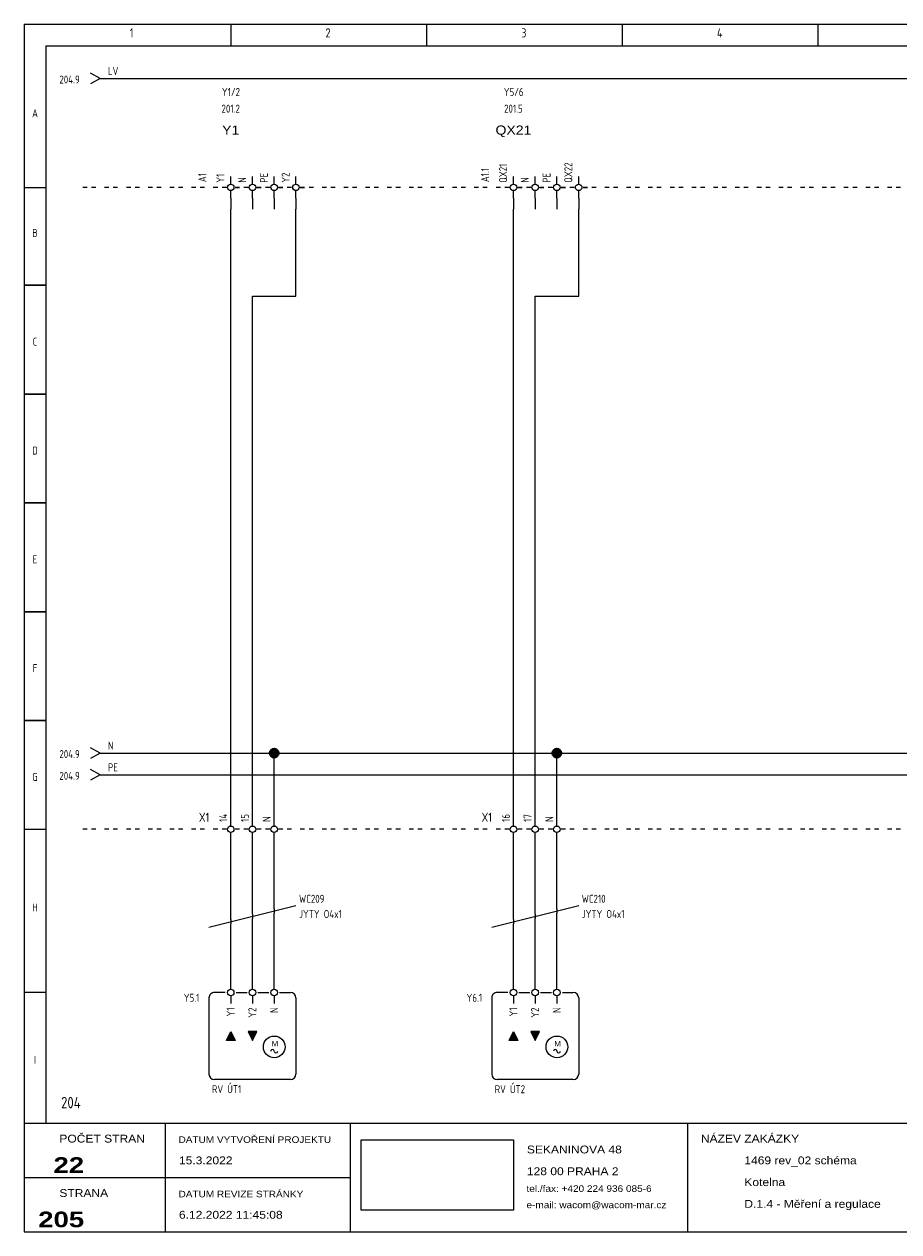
# Model space of a CAD drawing. Header units: millimetres. Extents: x 8 to 412, y 5 to 282.
# Tile 1 of 2: x 8 to 209, y 5 to 282. Entities that reach past the tile are written whole.
import ezdxf
from ezdxf.enums import TextEntityAlignment as Align

# ---------------------------------------------------------------- set-up
doc = ezdxf.new("R2010")
doc.units = ezdxf.units.MM
doc.linetypes.add('Caddy_Solid', pattern=[0])
doc.layers.add('Caddy_1', color=7, linetype='Caddy_Solid', lineweight=25)
doc.styles.add('Caddy_Arial', font='arial.ttf', dxfattribs={"width": 1.1})
doc.styles.add('Caddy_Arial Black', font='ariblk.ttf', dxfattribs={"width": 1.1})
doc.styles.add('Caddy_Vectorfont1p', font='isocp___.ttf', dxfattribs={"width": 0.9})
picture_1 = doc.add_image_def('image1.jpg', size_in_pixel=(1084, 500))
pattern_1 = [(28.64789, (0, 0), (-0.047942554, 0.087758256), []), (118.64789, (0, 0), (-0.087758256, -0.047942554), [])]

# ---------------------------------------------------------------- blocks, each defined once
blk = doc.blocks.new('033C71461455')
at = {"layer": 'Caddy_1', "color": 7, "linetype": 'Caddy_Solid', "lineweight": 25}
for p, q in [((7.5, 282.5), (7.5, 5)), ((7.5, 282.5), (412.5, 282.5)), ((55, 282.5), (55, 277.5)), ((100, 282.5), (100, 277.5)), ((145, 282.5), (145, 277.5)), ((190, 282.5), (190, 277.5)), ((12.5, 277.5), (407.5, 277.5)), ((12.5, 277.5), (12.5, 30)), ((7.5, 245), (12.5, 245)), ((7.5, 222.5), (12.5, 222.5)), ((12.5, 222.5), (7.5, 222.5)), ((11.5, 222.5), (10.5, 222.5)), ((12.5, 197.5), (7.5, 197.5)), ((7.5, 197.5), (12.5, 197.5)), ((12.5, 172.5), (7.5, 172.5)), ((7.5, 172.5), (12.5, 172.5)), ((12.5, 147.5), (7.5, 147.5)), ((7.5, 147.5), (12.5, 147.5)), ((12.5, 122.5), (7.5, 122.5)), ((7.5, 122.5), (12.5, 122.5)), ((7.5, 97.5), (12.5, 97.5)), ((12.5, 60), (7.5, 60)), ((7.5, 30), (412.5, 30)), ((40, 5), (40, 30)), ((82.5, 30), (82.5, 5)), ((160, 30), (160, 5)), ((7.5, 17.5), (82.5, 17.5)), ((7.5, 5), (412.5, 5))]:
    blk.add_line(p, q, dxfattribs=at)
at = {"layer": 'Caddy_1', "color": 7, "lineweight": 25}
for s, height, style, width, p in [('1', 2.1, 'Caddy_Vectorfont1p', 0.9, (31.8, 279.45)), ('2', 2.1, 'Caddy_Vectorfont1p', 0.9, (76.8, 279.45)), ('3', 2.1, 'Caddy_Vectorfont1p', 0.9, (121.8, 279.45)), ('4', 2.1, 'Caddy_Vectorfont1p', 0.9, (166.8, 279.45)), ('NÁZEV ZAKÁZKY', 1.8, 'Caddy_Arial', 1.1, (163.1, 25.52)), ('POČET STRAN', 1.8, 'Caddy_Arial', 1.1, (15.6, 25.52)), ('DATUM VYTVOŘENÍ PROJEKTU', 1.5, 'Caddy_Arial', 1.1, (43, 25.44)), ('15.3.2022', 1.8, 'Caddy_Arial', 1.1, (43.1, 20.52)), ('SEKANINOVA 48', 1.8, 'Caddy_Arial', 1.1, (123.1, 23.02)), ('1469 rev_02 schéma', 1.8, 'Caddy_Arial', 1.1, (173.1, 20.52)), ('128 00 PRAHA 2', 1.8, 'Caddy_Arial', 1.1, (123.1, 18.02)), ('Kotelna', 1.8, 'Caddy_Arial', 1.1, (173.1, 15.52)), ('STRANA', 1.8, 'Caddy_Arial', 1.1, (15.6, 13.02)), ('DATUM REVIZE STRÁNKY', 1.5, 'Caddy_Arial', 1.1, (43, 12.94)), ('tel./fax: +420 224 936 085-6', 1.5, 'Caddy_Arial', 1.1, (123, 14.19)), ('e-mail: wacom@wacom-mar.cz', 1.5, 'Caddy_Arial', 1.1, (123, 10.44)), ('D.1.4 - Měření a regulace', 1.8, 'Caddy_Arial', 1.1, (173.1, 10.52)), ('6.12.2022 11:45:08', 1.8, 'Caddy_Arial', 1.1, (43.1, 8.02))]:
    blk.add_text(s, height=height, dxfattribs=dict(at, style=style, width=width)).set_placement(p)
at = {"layer": 'Caddy_1', "color": 7, "lineweight": 25, "style": 'Caddy_Vectorfont1p', "width": 0.9}
for s, p in [('A', (10, 261.11)), ('B', (10, 233.61)), ('C', (10, 208.61)), ('D', (10, 183.61)), ('E', (10, 158.61)), ('F', (10, 133.61)), ('G', (10, 108.61)), ('H', (10, 78.61)), ('I', (10, 43.61))]:
    blk.add_text(s, height=1.84, dxfattribs=at).set_placement(p, align=Align.CENTER)
at = {"layer": 'Caddy_1', "color": 1, "lineweight": 25, "true_color": 0xff0000, "style": 'Caddy_Vectorfont1p', "width": 0.9}
blk.add_text('204', height=2.625, dxfattribs=at).set_placement((16, 33.38))
at = {"layer": 'Caddy_1', "color": 7, "lineweight": 25, "style": 'Caddy_Arial Black', "width": 1.1}
for s, p in [('22', (21.3, 18.55)), ('205', (21.3, 6.05))]:
    blk.add_text(s, height=3.6, dxfattribs=at).set_placement(p, align=Align.RIGHT)
at = {"color": 18, "true_color": 0x000000}
image = blk.add_image(picture_1, insert=(85, 10), size_in_units=(35, 16.14), dxfattribs=at)
blk = doc.blocks.new('4A8DD0FD3B9E')
at = {"layer": 'Caddy_1', "color": 7, "linetype": 'Caddy_Solid', "lineweight": 25}
for p, q in [((22, 97.5), (21, 97.5)), ((24, 97.5), (23, 97.5)), ((27, 97.5), (26, 97.5)), ((29, 97.5), (28, 97.5)), ((32, 97.5), (31, 97.5)), ((34, 97.5), (33, 97.5)), ((37, 97.5), (36, 97.5)), ((39, 97.5), (38, 97.5)), ((42, 97.5), (41, 97.5)), ((44, 97.5), (43, 97.5)), ((47, 97.5), (46, 97.5)), ((49, 97.5), (48, 97.5)), ((52, 97.5), (51, 97.5)), ((54, 97.5), (53, 97.5)), ((57, 97.5), (56, 97.5)), ((59, 97.5), (58, 97.5)), ((62, 97.5), (61, 97.5)), ((64, 97.5), (63, 97.5)), ((67, 97.5), (66, 97.5)), ((69, 97.5), (68, 97.5)), ((72, 97.5), (71, 97.5)), ((74, 97.5), (73, 97.5)), ((77, 97.5), (76, 97.5)), ((79, 97.5), (78, 97.5)), ((82, 97.5), (81, 97.5)), ((84, 97.5), (83, 97.5)), ((87, 97.5), (86, 97.5)), ((89, 97.5), (88, 97.5)), ((92, 97.5), (91, 97.5)), ((94, 97.5), (93, 97.5)), ((97, 97.5), (96, 97.5)), ((99, 97.5), (98, 97.5)), ((102, 97.5), (101, 97.5)), ((104, 97.5), (103, 97.5)), ((107, 97.5), (106, 97.5)), ((109, 97.5), (108, 97.5)), ((112, 97.5), (111, 97.5)), ((114, 97.5), (113, 97.5)), ((117, 97.5), (116, 97.5)), ((119, 97.5), (118, 97.5)), ((122, 97.5), (121, 97.5)), ((124, 97.5), (123, 97.5)), ((127, 97.5), (126, 97.5)), ((129, 97.5), (128, 97.5)), ((132, 97.5), (131, 97.5)), ((134, 97.5), (133, 97.5)), ((137, 97.5), (136, 97.5)), ((139, 97.5), (138, 97.5)), ((142, 97.5), (141, 97.5)), ((144, 97.5), (143, 97.5)), ((147, 97.5), (146, 97.5)), ((149, 97.5), (148, 97.5)), ((152, 97.5), (151, 97.5)), ((154, 97.5), (153, 97.5)), ((157, 97.5), (156, 97.5)), ((159, 97.5), (158, 97.5)), ((162, 97.5), (161, 97.5)), ((164, 97.5), (163, 97.5)), ((167, 97.5), (166, 97.5)), ((169, 97.5), (168, 97.5)), ((172, 97.5), (171, 97.5)), ((174, 97.5), (173, 97.5)), ((177, 97.5), (176, 97.5)), ((179, 97.5), (178, 97.5)), ((182, 97.5), (181, 97.5)), ((184, 97.5), (183, 97.5)), ((187, 97.5), (186, 97.5)), ((189, 97.5), (188, 97.5)), ((192, 97.5), (191, 97.5)), ((194, 97.5), (193, 97.5)), ((197, 97.5), (196, 97.5)), ((199, 97.5), (198, 97.5)), ((202, 97.5), (201, 97.5)), ((204, 97.5), (203, 97.5)), ((207, 97.5), (206, 97.5)), ((209, 97.5), (208, 97.5)), ((212, 97.5), (211, 97.5)), ((214, 97.5), (213, 97.5)), ((217, 97.5), (216, 97.5)), ((219, 97.5), (218, 97.5)), ((222, 97.5), (221, 97.5)), ((224, 97.5), (223, 97.5)), ((227, 97.5), (226, 97.5)), ((229, 97.5), (228, 97.5)), ((232, 97.5), (231, 97.5)), ((234, 97.5), (233, 97.5)), ((237, 97.5), (236, 97.5)), ((239, 97.5), (238, 97.5)), ((242, 97.5), (241, 97.5)), ((244, 97.5), (243, 97.5)), ((247, 97.5), (246, 97.5)), ((249, 97.5), (248, 97.5)), ((252, 97.5), (251, 97.5)), ((254, 97.5), (253, 97.5)), ((257, 97.5), (256, 97.5)), ((259, 97.5), (258, 97.5)), ((262, 97.5), (261, 97.5)), ((264, 97.5), (263, 97.5)), ((267, 97.5), (266, 97.5)), ((269, 97.5), (268, 97.5)), ((272, 97.5), (271, 97.5)), ((274, 97.5), (273, 97.5)), ((277, 97.5), (276, 97.5)), ((279, 97.5), (278, 97.5)), ((282, 97.5), (281, 97.5)), ((284, 97.5), (283, 97.5)), ((287, 97.5), (286, 97.5)), ((289, 97.5), (288, 97.5)), ((292, 97.5), (291, 97.5)), ((294, 97.5), (293, 97.5)), ((297, 97.5), (296, 97.5)), ((299, 97.5), (298, 97.5)), ((302, 97.5), (301, 97.5)), ((304, 97.5), (303, 97.5)), ((307, 97.5), (306, 97.5)), ((309, 97.5), (308, 97.5)), ((312, 97.5), (311, 97.5)), ((314, 97.5), (313, 97.5)), ((317, 97.5), (316, 97.5)), ((319, 97.5), (318, 97.5)), ((322, 97.5), (321, 97.5)), ((324, 97.5), (323, 97.5)), ((327, 97.5), (326, 97.5)), ((329, 97.5), (328, 97.5)), ((332, 97.5), (331, 97.5)), ((334, 97.5), (333, 97.5)), ((337, 97.5), (336, 97.5)), ((339, 97.5), (338, 97.5)), ((342, 97.5), (341, 97.5)), ((344, 97.5), (343, 97.5)), ((347, 97.5), (346, 97.5)), ((349, 97.5), (348, 97.5)), ((352, 97.5), (351, 97.5)), ((354, 97.5), (353, 97.5)), ((357, 97.5), (356, 97.5)), ((359, 97.5), (358, 97.5)), ((362, 97.5), (361, 97.5)), ((364, 97.5), (363, 97.5)), ((367, 97.5), (366, 97.5)), ((369, 97.5), (368, 97.5)), ((372, 97.5), (371, 97.5)), ((374, 97.5), (373, 97.5)), ((377, 97.5), (376, 97.5)), ((379, 97.5), (378, 97.5)), ((382, 97.5), (381, 97.5)), ((384, 97.5), (383, 97.5)), ((387, 97.5), (386, 97.5)), ((389, 97.5), (388, 97.5)), ((392, 97.5), (391, 97.5)), ((394, 97.5), (393, 97.5)), ((397, 97.5), (396, 97.5)), ((399, 97.5), (398, 97.5))]:
    blk.add_line(p, q, dxfattribs=at)
blk = doc.blocks.new('C2755563F7BE')
at = {"layer": 'Caddy_1', "color": 70, "linetype": 'Caddy_Solid', "lineweight": 25, "true_color": 0x7cfc00}
for q in [(22.75, 111.25), (22.75, 108.75)]:
    blk.add_line((25, 110), q, dxfattribs=at)
at = {"layer": 'Caddy_1', "color": 70, "lineweight": 25, "true_color": 0x7cfc00, "style": 'Caddy_Vectorfont1p', "width": 0.9}
blk.add_text('204.9', height=1.838, dxfattribs=at).set_placement((20.28, 108.86), align=Align.RIGHT)
blk.add_attdef('$TAG160010', (26.76, 110.81), '', height=1.84, dxfattribs=at)
blk = doc.blocks.new('F45C5633B8C2')
at = {"layer": 'Caddy_1', "color": 150, "linetype": 'Caddy_Solid', "lineweight": 25, "true_color": 0x1e90ff}
for q in [(22.75, 116.25), (22.75, 113.75)]:
    blk.add_line((25, 115), q, dxfattribs=at)
at = {"layer": 'Caddy_1', "color": 150, "lineweight": 25, "true_color": 0x1e90ff, "style": 'Caddy_Vectorfont1p', "width": 0.9}
blk.add_text('204.9', height=1.838, dxfattribs=at).set_placement((20.28, 113.86), align=Align.RIGHT)
blk.add_attdef('$TAG160010', (26.76, 115.81), '', height=1.84, dxfattribs=at)
blk = doc.blocks.new('F3117BAB3BB5')
at = {"layer": 'Caddy_1', "color": 7, "linetype": 'Caddy_Solid', "lineweight": 25}
for p, q in [((22, 245), (21, 245)), ((24, 245), (23, 245)), ((27, 245), (26, 245)), ((29, 245), (28, 245)), ((32, 245), (31, 245)), ((34, 245), (33, 245)), ((37, 245), (36, 245)), ((39, 245), (38, 245)), ((42, 245), (41, 245)), ((44, 245), (43, 245)), ((47, 245), (46, 245)), ((49, 245), (48, 245)), ((52, 245), (51, 245)), ((54, 245), (53, 245)), ((57, 245), (56, 245)), ((59, 245), (58, 245)), ((62, 245), (61, 245)), ((64, 245), (63, 245)), ((67, 245), (66, 245)), ((69, 245), (68, 245)), ((72, 245), (71, 245)), ((74, 245), (73, 245)), ((77, 245), (76, 245)), ((79, 245), (78, 245)), ((82, 245), (81, 245)), ((84, 245), (83, 245)), ((87, 245), (86, 245)), ((89, 245), (88, 245)), ((92, 245), (91, 245)), ((94, 245), (93, 245)), ((97, 245), (96, 245)), ((99, 245), (98, 245)), ((102, 245), (101, 245)), ((104, 245), (103, 245)), ((107, 245), (106, 245)), ((109, 245), (108, 245)), ((112, 245), (111, 245)), ((114, 245), (113, 245)), ((117, 245), (116, 245)), ((119, 245), (118, 245)), ((122, 245), (121, 245)), ((124, 245), (123, 245)), ((127, 245), (126, 245)), ((129, 245), (128, 245)), ((132, 245), (131, 245)), ((134, 245), (133, 245)), ((137, 245), (136, 245)), ((139, 245), (138, 245)), ((142, 245), (141, 245)), ((144, 245), (143, 245)), ((147, 245), (146, 245)), ((149, 245), (148, 245)), ((152, 245), (151, 245)), ((154, 245), (153, 245)), ((157, 245), (156, 245)), ((159, 245), (158, 245)), ((162, 245), (161, 245)), ((164, 245), (163, 245)), ((167, 245), (166, 245)), ((169, 245), (168, 245)), ((172, 245), (171, 245)), ((174, 245), (173, 245)), ((177, 245), (176, 245)), ((179, 245), (178, 245)), ((182, 245), (181, 245)), ((184, 245), (183, 245)), ((187, 245), (186, 245)), ((189, 245), (188, 245)), ((192, 245), (191, 245)), ((194, 245), (193, 245)), ((197, 245), (196, 245)), ((199, 245), (198, 245)), ((202, 245), (201, 245)), ((204, 245), (203, 245)), ((207, 245), (206, 245)), ((209, 245), (208, 245)), ((212, 245), (211, 245)), ((214, 245), (213, 245)), ((217, 245), (216, 245)), ((219, 245), (218, 245)), ((222, 245), (221, 245)), ((224, 245), (223, 245)), ((227, 245), (226, 245)), ((229, 245), (228, 245)), ((232, 245), (231, 245)), ((234, 245), (233, 245)), ((237, 245), (236, 245)), ((239, 245), (238, 245)), ((242, 245), (241, 245)), ((244, 245), (243, 245)), ((247, 245), (246, 245)), ((249, 245), (248, 245)), ((252, 245), (251, 245)), ((254, 245), (253, 245)), ((257, 245), (256, 245)), ((259, 245), (258, 245)), ((262, 245), (261, 245)), ((264, 245), (263, 245)), ((267, 245), (266, 245)), ((269, 245), (268, 245)), ((272, 245), (271, 245)), ((274, 245), (273, 245)), ((277, 245), (276, 245)), ((279, 245), (278, 245)), ((282, 245), (281, 245)), ((284, 245), (283, 245)), ((287, 245), (286, 245)), ((289, 245), (288, 245)), ((292, 245), (291, 245)), ((294, 245), (293, 245)), ((297, 245), (296, 245)), ((299, 245), (298, 245)), ((302, 245), (301, 245)), ((304, 245), (303, 245)), ((307, 245), (306, 245)), ((309, 245), (308, 245)), ((312, 245), (311, 245)), ((314, 245), (313, 245)), ((317, 245), (316, 245)), ((319, 245), (318, 245)), ((322, 245), (321, 245)), ((324, 245), (323, 245)), ((327, 245), (326, 245)), ((329, 245), (328, 245)), ((332, 245), (331, 245)), ((334, 245), (333, 245)), ((337, 245), (336, 245)), ((339, 245), (338, 245)), ((342, 245), (341, 245)), ((344, 245), (343, 245)), ((347, 245), (346, 245)), ((349, 245), (348, 245)), ((352, 245), (351, 245)), ((354, 245), (353, 245)), ((357, 245), (356, 245)), ((359, 245), (358, 245)), ((362, 245), (361, 245)), ((364, 245), (363, 245)), ((367, 245), (366, 245)), ((369, 245), (368, 245)), ((372, 245), (371, 245)), ((374, 245), (373, 245)), ((377, 245), (376, 245)), ((379, 245), (378, 245)), ((382, 245), (381, 245)), ((384, 245), (383, 245)), ((387, 245), (386, 245)), ((389, 245), (388, 245)), ((392, 245), (391, 245)), ((394, 245), (393, 245)), ((397, 245), (396, 245)), ((399, 245), (398, 245))]:
    blk.add_line(p, q, dxfattribs=at)
blk = doc.blocks.new('5BB85BD267AB')
at = {"layer": 'Caddy_1', "color": 7, "linetype": 'Caddy_Solid', "lineweight": 25}
for q in [(22.75, 271.25), (22.75, 268.75)]:
    blk.add_line((25, 270), q, dxfattribs=at)
at = {"layer": 'Caddy_1', "color": 7, "lineweight": 25, "style": 'Caddy_Vectorfont1p', "width": 0.9}
blk.add_text('204.9', height=1.838, dxfattribs=at).set_placement((20.28, 268.86), align=Align.RIGHT)
blk.add_attdef('$TAG160010', (26.76, 270.81), '', height=1.84, dxfattribs=at)
blk = doc.blocks.new('14B9AF4F9136')
at = {"layer": 'Caddy_1', "color": 7, "linetype": 'Caddy_Solid', "lineweight": 25}
blk.add_line((55, 76.75), (55, 75.75), dxfattribs=at)
at = {"layer": 'Caddy_1', "color": 7, "lineweight": 25, "style": 'Caddy_Vectorfont1p', "width": 0.9}
for tag, p in [('$TAG160010', (70.7, 80.61)), ('$TAG160040', (70.7, 77.11))]:
    blk.add_attdef(tag, p, '', height=1.84, dxfattribs=at)
blk = doc.blocks.new('ED1F9DD966A4')
at = {"layer": 'Caddy_1', "color": 7, "linetype": 'Caddy_Solid', "lineweight": 25}
blk.add_line((60, 78), (60, 77), dxfattribs=at)
blk = doc.blocks.new('68A5F553802F')
at = {"layer": 'Caddy_1', "color": 7, "linetype": 'Caddy_Solid', "lineweight": 25}
blk.add_line((65, 79.25), (65, 78.25), dxfattribs=at)
blk = doc.blocks.new('B3468758E7B2')
at = {"layer": 'Caddy_1'}
for points in [[(54, 49), (56, 49), (55, 51)], [(59, 51), (61, 51), (60, 49)]]:
    blk.add_hatch(color=7, dxfattribs=at).paths.add_polyline_path(points)
at = {"layer": 'Caddy_1', "color": 7, "linetype": 'Caddy_Solid', "lineweight": 25}
for p, q in [((55, 62.5), (55, 65)), ((60, 62.5), (60, 65)), ((65, 62.5), (65, 65)), ((55, 60.75), (55, 62.5)), ((60, 60.75), (60, 62.5)), ((65, 60.75), (65, 62.5)), ((50, 58.75), (50, 41.25)), ((53.75, 60), (51.25, 60)), ((55, 59.25), (55, 57.5)), ((56.25, 60), (58.75, 60)), ((60, 59.25), (60, 57.5)), ((61.25, 60), (63.75, 60)), ((65, 59.25), (65, 57.5)), ((66.25, 60), (68.75, 60)), ((70, 58.75), (70, 41.25)), ((68.75, 40), (51.25, 40))]:
    blk.add_line(p, q, dxfattribs=at)
for points in [[(55, 51), (56, 49), (54, 49)], [(60, 49), (61, 51), (59, 51)]]:
    blk.add_lwpolyline(points, close=True, dxfattribs=at)
for centre, radius in [((55, 60), 0.75), ((60, 60), 0.75), ((65, 60), 0.75), ((65, 47.5), 2.5)]:
    blk.add_circle(centre, radius, dxfattribs=at)
for centre, major_axis, start_param, end_param in [((51.25, 58.75), (1.25, 0), 1.570796, 3.141593), ((68.75, 58.75), (1.25, 0), 0, 1.570796), ((64.6, 46.5), (0.4, 0), 0, 3.141593), ((65.4, 46.5), (0.4, 0), 3.141593, 6.283185), ((51.25, 41.25), (1.25, 0), 3.141593, 4.712389), ((68.75, 41.25), (1.25, 0), 4.712389, 6.283185)]:
    blk.add_ellipse(centre, major_axis=major_axis, ratio=1, start_param=start_param, end_param=end_param, dxfattribs=at)
at = {"layer": 'Caddy_1', "color": 7, "lineweight": 25, "style": 'Caddy_Vectorfont1p', "width": 0.9}
for s, height, p in [('Y1', 1.838, (55.89, 56.55)), ('Y2', 1.838, (60.89, 56.55)), ('N', 1.84, (65.89, 56.55))]:
    blk.add_text(s, height=height, rotation=90, dxfattribs=at).set_placement(p, align=Align.RIGHT)
at = {"layer": 'Caddy_1', "color": 7, "lineweight": 25, "style": 'Caddy_Arial', "width": 1.1}
blk.add_text('M', height=1.2, dxfattribs=at).set_placement((64.4, 47.65))
at = {"layer": 'Caddy_1', "color": 7, "lineweight": 25, "style": 'Caddy_Vectorfont1p', "width": 0.9}
blk.add_attdef('$TAG160010', text='', height=1.84, dxfattribs=at).set_placement((47.8, 57.86), align=Align.RIGHT)
blk.add_attdef('$TAG160030', (50.7, 36.86), '', height=1.84, dxfattribs=at)
blk = doc.blocks.new('BF460CA8A382')
at = {"layer": 'Caddy_1', "color": 7, "linetype": 'Caddy_Solid', "lineweight": 25}
for p, q in [((55, 98.25), (55, 100)), ((55, 95), (55, 96.75))]:
    blk.add_line(p, q, dxfattribs=at)
blk.add_circle((55, 97.5), 0.75, dxfattribs=at)
at = {"layer": 'Caddy_1', "color": 7, "lineweight": 25, "style": 'Caddy_Vectorfont1p', "width": 0.9}
blk.add_text('14', height=1.838, rotation=90, dxfattribs=at).set_placement((54.19, 99.2))
blk.add_attdef('$TAG160010', text='', height=2.1, dxfattribs=at).set_placement((50.07, 99.2), align=Align.RIGHT)
blk = doc.blocks.new('13C06474E502')
at = {"layer": 'Caddy_1', "color": 7, "linetype": 'Caddy_Solid', "lineweight": 25}
for p, q in [((60, 98.25), (60, 100)), ((60, 95), (60, 96.75))]:
    blk.add_line(p, q, dxfattribs=at)
blk.add_circle((60, 97.5), 0.75, dxfattribs=at)
at = {"layer": 'Caddy_1', "color": 7, "lineweight": 25, "style": 'Caddy_Vectorfont1p', "width": 0.9}
blk.add_text('15', height=1.838, rotation=90, dxfattribs=at).set_placement((59.19, 99.2))
blk = doc.blocks.new('362BE3848FEF')
at = {"layer": 'Caddy_1', "color": 7, "linetype": 'Caddy_Solid', "lineweight": 25}
for p, q in [((65, 98.25), (65, 100)), ((65, 95), (65, 96.75))]:
    blk.add_line(p, q, dxfattribs=at)
blk.add_circle((65, 97.5), 0.75, dxfattribs=at)
at = {"layer": 'Caddy_1', "color": 7, "lineweight": 25, "style": 'Caddy_Vectorfont1p', "width": 0.9}
blk.add_text('N', height=1.84, rotation=90, dxfattribs=at).set_placement((64.19, 99.2))
blk = doc.blocks.new('00EF8B882B81')
at = {"layer": 'Caddy_1', "color": 7, "linetype": 'Caddy_Solid', "lineweight": 25}
for p, q in [((55, 245.75), (55, 247.5)), ((60, 245.75), (60, 247.5)), ((65, 245.75), (65, 247.5)), ((70, 245.75), (70, 247.5)), ((54, 245), (53, 245)), ((55, 242.5), (55, 244.25)), ((56, 245), (57, 245)), ((59, 245), (58, 245)), ((60, 242.5), (60, 244.25)), ((61, 245), (62, 245)), ((64, 245), (63, 245)), ((65, 242.5), (65, 244.25)), ((66, 245), (67, 245)), ((69, 245), (68, 245)), ((70, 242.5), (70, 244.25)), ((71, 245), (72, 245)), ((55, 242.5), (55, 240)), ((60, 242.5), (60, 240)), ((65, 242.5), (65, 240)), ((70, 242.5), (70, 240))]:
    blk.add_line(p, q, dxfattribs=at)
for centre in [(55, 245), (60, 245), (65, 245), (70, 245)]:
    blk.add_circle(centre, 0.75, dxfattribs=at)
at = {"layer": 'Caddy_1', "color": 7, "lineweight": 25}
for s, height, style, width, p in [('Y1/2', 1.838, 'Caddy_Vectorfont1p', 0.9, (55.05, 265.99)), ('201.2', 1.838, 'Caddy_Vectorfont1p', 0.9, (55, 262.16)), ('Y1', 2.1, 'Caddy_Arial', 1.1, (55, 257.11))]:
    blk.add_text(s, height=height, dxfattribs=dict(at, style=style, width=width)).set_placement(p, align=Align.CENTER)
at = {"layer": 'Caddy_1', "color": 7, "lineweight": 25, "style": 'Caddy_Vectorfont1p', "width": 0.9}
for tag, p in [('$TAG175000_00', (53.54, 246.05)), ('$TAG175000_01', (58.54, 246.05)), ('$TAG175000_02', (63.54, 246.05)), ('$TAG175000_03', (68.54, 246.05)), ('$TAG160010', (49.39, 246.2))]:
    blk.add_attdef(tag, p, '', height=1.84, rotation=90, dxfattribs=at)
blk = doc.blocks.new('A1C833EECF8D')
at = {"layer": 'Caddy_1', "color": 7, "linetype": 'Caddy_Solid', "lineweight": 25}
blk.add_line((120, 76.75), (120, 75.75), dxfattribs=at)
at = {"layer": 'Caddy_1', "color": 7, "lineweight": 25, "style": 'Caddy_Vectorfont1p', "width": 0.9}
for tag, p in [('$TAG160010', (135.7, 80.61)), ('$TAG160040', (135.7, 77.11))]:
    blk.add_attdef(tag, p, '', height=1.84, dxfattribs=at)
blk = doc.blocks.new('1443113AC6B4')
at = {"layer": 'Caddy_1', "color": 7, "linetype": 'Caddy_Solid', "lineweight": 25}
blk.add_line((125, 78), (125, 77), dxfattribs=at)
blk = doc.blocks.new('FAF805D4C3CE')
at = {"layer": 'Caddy_1', "color": 7, "linetype": 'Caddy_Solid', "lineweight": 25}
blk.add_line((130, 79.25), (130, 78.25), dxfattribs=at)
blk = doc.blocks.new('736083E429B5')
at = {"layer": 'Caddy_1'}
for points in [[(119, 49), (121, 49), (120, 51)], [(124, 51), (126, 51), (125, 49)]]:
    blk.add_hatch(color=7, dxfattribs=at).paths.add_polyline_path(points)
at = {"layer": 'Caddy_1', "color": 7, "linetype": 'Caddy_Solid', "lineweight": 25}
for p, q in [((120, 62.5), (120, 65)), ((125, 62.5), (125, 65)), ((130, 62.5), (130, 65)), ((120, 60.75), (120, 62.5)), ((125, 60.75), (125, 62.5)), ((130, 60.75), (130, 62.5)), ((115, 58.75), (115, 41.25)), ((118.75, 60), (116.25, 60)), ((120, 59.25), (120, 57.5)), ((121.25, 60), (123.75, 60)), ((125, 59.25), (125, 57.5)), ((126.25, 60), (128.75, 60)), ((130, 59.25), (130, 57.5)), ((131.25, 60), (133.75, 60)), ((135, 58.75), (135, 41.25)), ((133.75, 40), (116.25, 40))]:
    blk.add_line(p, q, dxfattribs=at)
for points in [[(120, 51), (121, 49), (119, 49)], [(125, 49), (126, 51), (124, 51)]]:
    blk.add_lwpolyline(points, close=True, dxfattribs=at)
for centre, radius in [((120, 60), 0.75), ((125, 60), 0.75), ((130, 60), 0.75), ((130, 47.5), 2.5)]:
    blk.add_circle(centre, radius, dxfattribs=at)
for centre, major_axis, start_param, end_param in [((116.25, 58.75), (1.25, 0), 1.570796, 3.141593), ((133.75, 58.75), (1.25, 0), 0, 1.570796), ((129.6, 46.5), (0.4, 0), 0, 3.141593), ((130.4, 46.5), (0.4, 0), 3.141593, 6.283185), ((116.25, 41.25), (1.25, 0), 3.141593, 4.712389), ((133.75, 41.25), (1.25, 0), 4.712389, 6.283185)]:
    blk.add_ellipse(centre, major_axis=major_axis, ratio=1, start_param=start_param, end_param=end_param, dxfattribs=at)
at = {"layer": 'Caddy_1', "color": 7, "lineweight": 25, "style": 'Caddy_Vectorfont1p', "width": 0.9}
for s, height, p in [('Y1', 1.838, (120.89, 56.55)), ('Y2', 1.838, (125.89, 56.55)), ('N', 1.84, (130.89, 56.55))]:
    blk.add_text(s, height=height, rotation=90, dxfattribs=at).set_placement(p, align=Align.RIGHT)
at = {"layer": 'Caddy_1', "color": 7, "lineweight": 25, "style": 'Caddy_Arial', "width": 1.1}
blk.add_text('M', height=1.2, dxfattribs=at).set_placement((129.4, 47.65))
at = {"layer": 'Caddy_1', "color": 7, "lineweight": 25, "style": 'Caddy_Vectorfont1p', "width": 0.9}
blk.add_attdef('$TAG160010', text='', height=1.84, dxfattribs=at).set_placement((112.8, 57.86), align=Align.RIGHT)
blk.add_attdef('$TAG160030', (115.7, 36.86), '', height=1.84, dxfattribs=at)
blk = doc.blocks.new('E2031518BCA3')
at = {"layer": 'Caddy_1', "color": 7, "linetype": 'Caddy_Solid', "lineweight": 25}
for p, q in [((120, 98.25), (120, 100)), ((120, 95), (120, 96.75))]:
    blk.add_line(p, q, dxfattribs=at)
blk.add_circle((120, 97.5), 0.75, dxfattribs=at)
at = {"layer": 'Caddy_1', "color": 7, "lineweight": 25, "style": 'Caddy_Vectorfont1p', "width": 0.9}
blk.add_text('16', height=1.838, rotation=90, dxfattribs=at).set_placement((119.19, 99.2))
blk.add_attdef('$TAG160010', text='', height=2.1, dxfattribs=at).set_placement((115.07, 99.2), align=Align.RIGHT)
blk = doc.blocks.new('A26405C6A59E')
at = {"layer": 'Caddy_1', "color": 7, "linetype": 'Caddy_Solid', "lineweight": 25}
for p, q in [((125, 98.25), (125, 100)), ((125, 95), (125, 96.75))]:
    blk.add_line(p, q, dxfattribs=at)
blk.add_circle((125, 97.5), 0.75, dxfattribs=at)
at = {"layer": 'Caddy_1', "color": 7, "lineweight": 25, "style": 'Caddy_Vectorfont1p', "width": 0.9}
blk.add_text('17', height=1.838, rotation=90, dxfattribs=at).set_placement((124.19, 99.2))
blk = doc.blocks.new('5031CF85F4BA')
at = {"layer": 'Caddy_1', "color": 7, "linetype": 'Caddy_Solid', "lineweight": 25}
for p, q in [((130, 98.25), (130, 100)), ((130, 95), (130, 96.75))]:
    blk.add_line(p, q, dxfattribs=at)
blk.add_circle((130, 97.5), 0.75, dxfattribs=at)
at = {"layer": 'Caddy_1', "color": 7, "lineweight": 25, "style": 'Caddy_Vectorfont1p', "width": 0.9}
blk.add_text('N', height=1.84, rotation=90, dxfattribs=at).set_placement((129.19, 99.2))
blk = doc.blocks.new('99A1BBD07BEB')
at = {"layer": 'Caddy_1', "color": 7, "linetype": 'Caddy_Solid', "lineweight": 25}
for p, q in [((120, 245.75), (120, 247.5)), ((125, 245.75), (125, 247.5)), ((130, 245.75), (130, 247.5)), ((135, 245.75), (135, 247.5)), ((119, 245), (118, 245)), ((120, 242.5), (120, 244.25)), ((121, 245), (122, 245)), ((124, 245), (123, 245)), ((125, 242.5), (125, 244.25)), ((126, 245), (127, 245)), ((129, 245), (128, 245)), ((130, 242.5), (130, 244.25)), ((131, 245), (132, 245)), ((134, 245), (133, 245)), ((135, 242.5), (135, 244.25)), ((136, 245), (137, 245)), ((120, 242.5), (120, 240)), ((125, 242.5), (125, 240)), ((130, 242.5), (130, 240)), ((135, 242.5), (135, 240))]:
    blk.add_line(p, q, dxfattribs=at)
for centre in [(120, 245), (125, 245), (130, 245), (135, 245)]:
    blk.add_circle(centre, 0.75, dxfattribs=at)
at = {"layer": 'Caddy_1', "color": 7, "lineweight": 25}
for s, height, style, width, p in [('Y5/6', 1.838, 'Caddy_Vectorfont1p', 0.9, (120.05, 265.99)), ('201.5', 1.838, 'Caddy_Vectorfont1p', 0.9, (120, 262.16)), ('QX21', 2.1, 'Caddy_Arial', 1.1, (120, 257.11))]:
    blk.add_text(s, height=height, dxfattribs=dict(at, style=style, width=width)).set_placement(p, align=Align.CENTER)
at = {"layer": 'Caddy_1', "color": 7, "lineweight": 25, "style": 'Caddy_Vectorfont1p', "width": 0.9}
for tag, p in [('$TAG175000_00', (118.54, 246.05)), ('$TAG175000_01', (123.54, 246.05)), ('$TAG175000_02', (128.54, 246.05)), ('$TAG175000_03', (133.54, 246.05)), ('$TAG160010', (114.39, 246.2))]:
    blk.add_attdef(tag, p, '', height=1.84, rotation=90, dxfattribs=at)

msp = doc.modelspace()

# ---------------------------------------------------------------- hatches: boundary and pattern name
at = {"layer": 'Caddy_1', "true_color": 0x1e90ff}
h = msp.add_hatch(dxfattribs=at)
h.set_pattern_fill('_USER', color=150, scale=0.1, angle=28.6479, style=0, double=1, pattern_type=0)
h.set_pattern_definition(pattern_1)
edge = h.paths.add_edge_path(flags=0)
edge.add_arc((65, 115), 1, 0, 360)
h = msp.add_hatch(dxfattribs=at)
h.set_pattern_fill('_USER', color=150, scale=0.1, angle=28.6479, style=0, double=1, pattern_type=0)
h.set_pattern_definition(pattern_1)
edge = h.paths.add_edge_path(flags=0)
edge.add_arc((130, 115), 1, 0, 360)

# ---------------------------------------------------------------- linework, layer by layer
at = {"layer": 'Caddy_1', "color": 7, "linetype": 'Caddy_Solid', "lineweight": 25}
for p, q in [((25, 270), (395, 270)), ((55, 100), (55, 240)), ((70, 220), (70, 240)), ((120, 100), (120, 240)), ((135, 220), (135, 240)), ((60, 220), (70, 220)), ((60, 100), (60, 220)), ((125, 220), (135, 220)), ((125, 100), (125, 220)), ((65, 100), (65, 115)), ((130, 100), (130, 115)), ((55, 76.75), (55, 95)), ((60, 78), (60, 95)), ((65, 79.25), (65, 95)), ((120, 76.75), (120, 95)), ((125, 78), (125, 95)), ((130, 79.25), (130, 95)), ((50, 75), (70, 80)), ((65, 65), (65, 78.25)), ((115, 75), (135, 80)), ((130, 65), (130, 78.25)), ((55, 65), (55, 75.75)), ((60, 65), (60, 77)), ((120, 65), (120, 75.75)), ((125, 65), (125, 77))]:
    msp.add_line(p, q, dxfattribs=at)
at = {"layer": 'Caddy_1', "color": 150, "linetype": 'Caddy_Solid', "lineweight": 25, "true_color": 0x1e90ff}
for p, q in [((25, 115), (65, 115)), ((65, 115), (130, 115)), ((130, 115), (395, 115))]:
    msp.add_line(p, q, dxfattribs=at)
at = {"layer": 'Caddy_1', "color": 70, "linetype": 'Caddy_Solid', "lineweight": 25, "true_color": 0x7cfc00}
msp.add_line((25, 110), (395, 110), dxfattribs=at)
at = {"layer": 'Caddy_1', "color": 150, "lineweight": 40, "true_color": 0x1e90ff}
for centre in [(65, 115), (130, 115)]:
    msp.add_circle(centre, 1, dxfattribs=at)

# ---------------------------------------------------------------- block references
at = {"layer": 'Caddy_1'}
for name in ['033C71461455', 'F3117BAB3BB5', '13C06474E502', '362BE3848FEF', 'A26405C6A59E', '5031CF85F4BA', '4A8DD0FD3B9E', 'ED1F9DD966A4', '68A5F553802F', '1443113AC6B4', 'FAF805D4C3CE']:
    msp.add_blockref(name, (0, 0, 1), dxfattribs=at)
ref = msp.add_blockref('5BB85BD267AB', (0, 0, 1), dxfattribs=at)
ref.add_attrib('$TAG160010', 'LV', (26.76, 270.81), dxfattribs={"color": 7, "lineweight": 25, "height": 1.838, "style": 'Caddy_Vectorfont1p', "width": 0.9})
ref = msp.add_blockref('00EF8B882B81', (0, 0, 1), dxfattribs=at)
ref.add_attrib('$TAG160010', 'A1', (49.39, 246.2), dxfattribs={"color": 7, "lineweight": 25, "height": 1.838, "rotation": 90, "style": 'Caddy_Vectorfont1p', "width": 0.9})
ref.add_attrib('$TAG175000_00', 'Y1', (53.54, 246.05), dxfattribs={"color": 7, "lineweight": 25, "height": 1.838, "rotation": 90, "style": 'Caddy_Vectorfont1p', "width": 0.9})
ref.add_attrib('$TAG175000_01', 'N', (58.54, 246.05), dxfattribs={"color": 7, "lineweight": 25, "height": 1.84, "rotation": 90, "style": 'Caddy_Vectorfont1p', "width": 0.9})
ref.add_attrib('$TAG175000_02', 'PE', (63.54, 246.05), dxfattribs={"color": 7, "lineweight": 25, "height": 1.838, "rotation": 90, "style": 'Caddy_Vectorfont1p', "width": 0.9})
ref.add_attrib('$TAG175000_03', 'Y2', (68.54, 246.05), dxfattribs={"color": 7, "lineweight": 25, "height": 1.838, "rotation": 90, "style": 'Caddy_Vectorfont1p', "width": 0.9})
ref = msp.add_blockref('99A1BBD07BEB', (0, 0, 1), dxfattribs=at)
ref.add_attrib('$TAG160010', 'A1.1', (114.39, 246.2), dxfattribs={"color": 7, "lineweight": 25, "height": 1.838, "rotation": 90, "style": 'Caddy_Vectorfont1p', "width": 0.9})
ref.add_attrib('$TAG175000_00', 'QX21', (118.54, 246.05), dxfattribs={"color": 7, "lineweight": 25, "height": 1.838, "rotation": 90, "style": 'Caddy_Vectorfont1p', "width": 0.9})
ref.add_attrib('$TAG175000_01', 'N', (123.54, 246.05), dxfattribs={"color": 7, "lineweight": 25, "height": 1.84, "rotation": 90, "style": 'Caddy_Vectorfont1p', "width": 0.9})
ref.add_attrib('$TAG175000_02', 'PE', (128.54, 246.05), dxfattribs={"color": 7, "lineweight": 25, "height": 1.838, "rotation": 90, "style": 'Caddy_Vectorfont1p', "width": 0.9})
ref.add_attrib('$TAG175000_03', 'QX22', (133.54, 246.05), dxfattribs={"color": 7, "lineweight": 25, "height": 1.838, "rotation": 90, "style": 'Caddy_Vectorfont1p', "width": 0.9})
ref = msp.add_blockref('F45C5633B8C2', (0, 0, 1), dxfattribs=at)
ref.add_attrib('$TAG160010', 'N', (26.76, 115.81), dxfattribs={"color": 150, "lineweight": 25, "true_color": 0x1e90ff, "height": 1.84, "style": 'Caddy_Vectorfont1p', "width": 0.9})
ref = msp.add_blockref('C2755563F7BE', (0, 0, 1), dxfattribs=at)
ref.add_attrib('$TAG160010', 'PE', (26.76, 110.81), dxfattribs={"color": 70, "lineweight": 25, "true_color": 0x7cfc00, "height": 1.838, "style": 'Caddy_Vectorfont1p', "width": 0.9})
ref = msp.add_blockref('BF460CA8A382', (0, 0, 1), dxfattribs=at)
ref.add_attrib('$TAG160010', 'X1', dxfattribs={"color": 7, "lineweight": 25, "height": 2.1, "style": 'Caddy_Vectorfont1p', "width": 0.9}).set_placement((50.07, 99.2), align=Align.RIGHT)
ref = msp.add_blockref('E2031518BCA3', (0, 0, 1), dxfattribs=at)
ref.add_attrib('$TAG160010', 'X1', dxfattribs={"color": 7, "lineweight": 25, "height": 2.1, "style": 'Caddy_Vectorfont1p', "width": 0.9}).set_placement((115.07, 99.2), align=Align.RIGHT)
ref = msp.add_blockref('14B9AF4F9136', (0, 0, 1), dxfattribs=at)
ref.add_attrib('$TAG160010', 'WC209', (70.7, 80.61), dxfattribs={"color": 7, "lineweight": 25, "height": 1.838, "style": 'Caddy_Vectorfont1p', "width": 0.9})
ref.add_attrib('$TAG160040', 'JYTY O4x1', (70.7, 77.11), dxfattribs={"color": 7, "lineweight": 25, "height": 1.838, "style": 'Caddy_Vectorfont1p', "width": 0.9})
ref = msp.add_blockref('A1C833EECF8D', (0, 0, 1), dxfattribs=at)
ref.add_attrib('$TAG160010', 'WC210', (135.7, 80.61), dxfattribs={"color": 7, "lineweight": 25, "height": 1.838, "style": 'Caddy_Vectorfont1p', "width": 0.9})
ref.add_attrib('$TAG160040', 'JYTY O4x1', (135.7, 77.11), dxfattribs={"color": 7, "lineweight": 25, "height": 1.838, "style": 'Caddy_Vectorfont1p', "width": 0.9})
ref = msp.add_blockref('B3468758E7B2', (0, 0, 1), dxfattribs=at)
ref.add_attrib('$TAG160010', 'Y5.1', dxfattribs={"color": 7, "lineweight": 25, "height": 1.838, "style": 'Caddy_Vectorfont1p', "width": 0.9}).set_placement((47.8, 57.86), align=Align.RIGHT)
ref.add_attrib('$TAG160030', 'RV ÚT1', (50.7, 36.86), dxfattribs={"color": 7, "lineweight": 25, "height": 1.838, "style": 'Caddy_Vectorfont1p', "width": 0.9})
ref = msp.add_blockref('736083E429B5', (0, 0, 1), dxfattribs=at)
ref.add_attrib('$TAG160010', 'Y6.1', dxfattribs={"color": 7, "lineweight": 25, "height": 1.838, "style": 'Caddy_Vectorfont1p', "width": 0.9}).set_placement((112.8, 57.86), align=Align.RIGHT)
ref.add_attrib('$TAG160030', 'RV ÚT2', (115.7, 36.86), dxfattribs={"color": 7, "lineweight": 25, "height": 1.838, "style": 'Caddy_Vectorfont1p', "width": 0.9})

doc.saveas('drawing.dxf')
